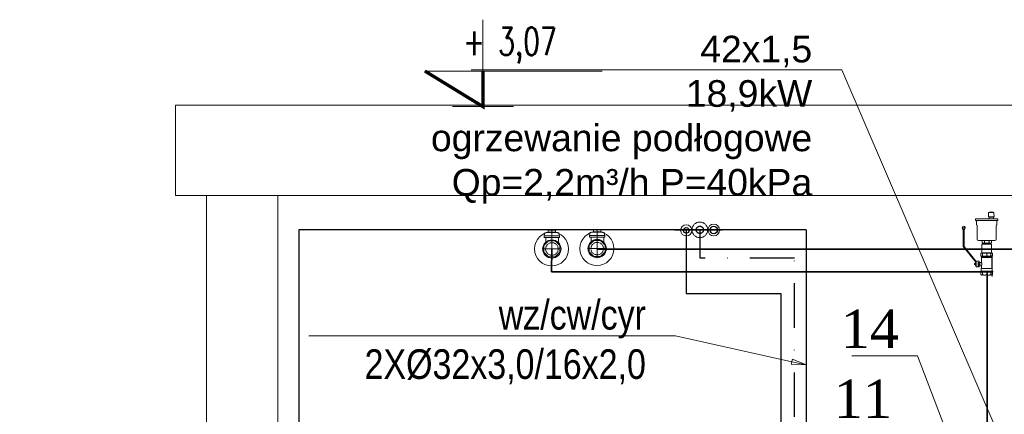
# Model space of a CAD drawing. Header units: centimetres. Extents: x -122 to 72759, y 3298 to 43172.
# Tile 208 of 243: x 31470 to 31802, y 17331 to 17465. Entities that reach past the tile are written whole.
import ezdxf
from ezdxf import colors
from ezdxf.entities.mleader import LeaderData, LeaderLine
from ezdxf.enums import TextEntityAlignment as Align
from ezdxf.lldxf.tags import DXFTag
from ezdxf.math import Vec2, Vec3

# ---------------------------------------------------------------- set-up
doc = ezdxf.new("R2010")
doc.units = ezdxf.units.CM
doc.header["$MEASUREMENT"] = 0
for name, pattern in [('CIEPťA_WODA', [60, 30, -15, 0, -15]), ('DASHDOT', [25.4, 12.7, -6.35, 0, -6.35]), ('HIDDEN', [0.375, 0.25, -0.125])]:
    doc.linetypes.add(name, pattern=pattern)
doc.layers.get('0').update_dxf_attribs({"lineweight": 5})
for name, color, linetype, lineweight in [('0-WIDOSK', 7, 'Continuous', 5), ('CP_AXIS', 143, 'DASHDOT', 9), ('CP_DETAL', 33, 'Continuous', 9), ('CP_HIDDE', 203, 'HIDDEN', 9), ('IS_INSTAL_ P.POŻ', 154, 'HYDRANTx2', 50), ('IS_osie', 1, 'DASHDOT', 5), ('IS_Powrót', 5, 'DASH', 35), ('IS_Text_Odbiornikow_Therm', 7, 'Continuous', 5), ('IS_W_opisy', 7, 'Continuous', 5), ('IS_WOD_Cyrkulacja', 215, 'IS_cyrkulacja_V100', 30), ('IS_Woda-PODSTROPEM-WC', 11, 'CIEPťA_WODA', 30), ('IS_Woda-PODSTROPEM-WZ', 140, 'Continuous', 30), ('IS_Zasilanie', 1, 'SOLID', 35), ('PR-METKI', 7, 'Continuous', 5), ('widok', 7, 'Continuous', 5), ('ZZZ_Xref', 7, 'Continuous', 5)]:
    doc.layers.add(name, color=color, linetype=linetype, lineweight=lineweight)
doc.styles.add('Arial', font='arial.ttf', dxfattribs={"height": 450})
doc.styles.add('CP_ATTR', font='ROMANS.SHX')
doc.styles.add('IS_KS_wewn_opis', font='ARIALN.TTF', dxfattribs={"width": 0.8, "height": 18})
doc.styles.add('IS_SIMPLEX', font='simplex.shx', dxfattribs={"width": 0.7})
doc.styles.get("Standard").update_dxf_attribs({"font": 'ARIAL.TTF'})
tags = doc.linetypes.add('DASH', pattern=[15, 10, -5]).pattern_tags.tags
tags[6:7] = [DXFTag(74, 4), DXFTag(75, 0), DXFTag(340, '0'), DXFTag(46, 0.0), DXFTag(50, 0.0), DXFTag(44, 0.0), DXFTag(45, 0.0)]
tags[4:5] = [DXFTag(74, 4), DXFTag(75, 0), DXFTag(340, '0'), DXFTag(46, 0.0), DXFTag(50, 0.0), DXFTag(44, 0.0), DXFTag(45, 0.0)]
doc.linetypes.add('HYDRANTx2', pattern='A,25.4,-10.16,["H",Standard,S=5.08,R=0,X=0,Y=-2.54],-10.16', length=45.72)
doc.linetypes.add('IS_cyrkulacja_V100', pattern='A,25,-10,["~",IS_SIMPLEX,S=20,R=0,X=0,Y=-8.5],-25', length=60)
tags = doc.linetypes.add('SOLID', pattern=[10, 10, 0]).pattern_tags.tags
tags[6:7] = [DXFTag(74, 4), DXFTag(75, 0), DXFTag(340, '0'), DXFTag(46, 0.0), DXFTag(50, 0.0), DXFTag(44, 0.0), DXFTag(45, 0.0)]
tags[4:5] = [DXFTag(74, 4), DXFTag(75, 0), DXFTag(340, '0'), DXFTag(46, 0.0), DXFTag(50, 0.0), DXFTag(44, 0.0), DXFTag(45, 0.0)]

# ---------------------------------------------------------------- blocks, each defined once
blk = doc.blocks.new('A$C62ED3DEA')
at = {"layer": '0-WIDOSK', "const_width": 1}
blk.add_lwpolyline([(-17.56, 10.77), (0, 0), (0, 10.77)], dxfattribs=at)
at = {"layer": 'PR-METKI', "ltscale": 15}
for points in [[(0, 0), (0, 26.32)], [(0, 0), (-17.56, 10.77), (36.06, 10.77), (0, 10.77), (0, 0)], [(-9.25, 0), (9.25, 0)]]:
    blk.add_lwpolyline(points, dxfattribs=at)
blk = doc.blocks.new('G$CC701BD6B')
at = {"layer": 'widok'}
blk.add_lwpolyline([(-310.1, -341.39), (288.57, -341.39), (288.57, -371.91), (-310.1, -371.91)], close=True, dxfattribs=at)
at = {"layer": 'PR-METKI', "xscale": 1.115624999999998, "yscale": 1.115624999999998, "zscale": 1.115625, "rotation": 1.219350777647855e-06}
blk.add_blockref('A$C62ED3DEA', (-206.38, -341.91), dxfattribs=at)
at = {"layer": 'PR-METKI', "ltscale": 15, "insert": (-213.01, -327.38), "char_height": 9.3712, "width": 118.0062, "attachment_point": 7, "rotation": 0}
blk.add_mtext('{\\W0.7;\\Fromans|c238;+ 3,07}', dxfattribs=at)
blk = doc.blocks.new('Rh_zav141_dn32pn25aa_z50w2jh')
for p, q in [((-2.57, 4.44), (-2.37, 5.3)), ((-2.57, 3.87), (-2.57, 4.44)), ((-2.26, 3.87), (-2.57, 3.87)), ((2.57, 3.87), (-2.57, 3.87)), ((-2.26, 3.87), (-2.26, 2.1)), ((-1.92, 5.51), (1.92, 5.51)), ((-1.24, 6.4), (-1.24, 5.51)), ((1.24, 6.4), (-1.24, 6.4)), ((1.24, 6.4), (1.24, 5.51)), ((2.03, 3.87), (2.03, 2.32)), ((2.57, 4.44), (2.37, 5.3)), ((2.57, 3.87), (2.57, 4.44)), ((-1.12, 2.71), (-2.7, 1.12)), ((-2.7, 1.12), (-2.7, -1.11)), ((1.12, 2.7), (-1.12, 2.71)), ((2.7, 1.12), (1.12, 2.7)), ((2.7, -1.12), (2.7, 1.12)), ((-2.7, -1.11), (-1.12, -2.7)), ((-1.12, -2.7), (1.12, -2.7)), ((1.12, -2.7), (2.7, -1.12))]:
    blk.add_line(p, q)
blk.add_circle((0, 0), 3.08)
for centre, start_param, end_param in [((-1.92, 5.27), -1.570796, -0.127525), ((1.92, 5.27), -3.014068, -1.570796)]:
    blk.add_ellipse(centre, major_axis=(-0.45, 0), ratio=0.540748, start_param=start_param, end_param=end_param)
at = {"layer": 'CP_AXIS'}
for p, q in [((0, 3.24), (0, 6.4)), ((-3.24, 0), (3.24, 0)), ((0, -3.24), (0, 3.24))]:
    blk.add_line(p, q, dxfattribs=at)
at = {"layer": 'CP_DETAL'}
blk.add_line((2.57, 4.44), (-2.57, 4.44), dxfattribs=at)
at = {"layer": 'CP_HIDDE'}
blk.add_circle((0, 0), 2.12, dxfattribs=at)
at = {"linetype": 'ByBlock', "style": 'CP_ATTR', "flags": 9}
for tag in ['NAME', 'GROUP', 'NUMBER', 'PRODUCER', 'ARTICLE', 'PRODUCT-TYPE', 'ORDER-NO', 'CHARACTER', 'DN', 'PN', 'TEMPERATURE', 'FLOW', 'POWER', 'VOLTAGE', 'WEIGHT', 'OTHER']:
    blk.add_attdef(tag, text='', height=0.00005, dxfattribs=at).set_placement((-0.02, 0), align=Align.MIDDLE_LEFT)
blk = doc.blocks.new('_ClosedBlank')
at = {"color": 0, "linetype": 'ByBlock', "lineweight": -2}
for p, q in [((-1, 0.167), (0, 0)), ((-1, 0.167), (-1, -0.167)), ((0, 0), (-1, -0.167))]:
    blk.add_line(p, q, dxfattribs=at)
blk = doc.blocks.new('_Closed')
at = {"color": 0, "linetype": 'ByBlock', "lineweight": -2}
for p, q in [((-1, 0.167), (0, 0)), ((-1, 0.167), (-1, -0.167)), ((0, 0), (-1, -0.167)), ((0, 0), (-1, 0))]:
    blk.add_line(p, q, dxfattribs=at)
blk = doc.blocks.new('G$C5370C988')
at = {"layer": 'IS_W_opisy', "extrusion": (-1e-16, 1, 2e-16)}
for p, q in [((0.99, 35.28), (0.9, 33.06)), ((3.78, 35.53), (1.24, 35.53)), ((3.52, 35.58), (1.5, 35.58)), ((1.5, 35.53), (1.5, 35.58)), ((3.52, 35.53), (3.52, 35.58)), ((4.03, 35.28), (4.12, 33.06)), ((6.23, 30.91), (-6.38, 30.91)), ((5.98, 31.92), (-6.12, 31.92)), ((-5.87, 28.62), (-5.87, 30.91)), ((4.12, 33.06), (0.9, 33.06)), ((3.77, 32.8), (1.25, 32.8)), ((1.25, 31.92), (1.25, 32.8)), ((1.3, 32.8), (1.3, 33.06)), ((3.72, 32.8), (3.72, 33.06)), ((3.77, 31.92), (3.77, 32.8)), ((5.72, 28.62), (5.72, 30.91)), ((6.23, 30.91), (6.23, 31.67))]:
    blk.add_line(p, q, dxfattribs=at)
at = {"layer": 'IS_W_opisy'}
for p, q in [((-6.38, 31.67), (-6.38, 30.91)), ((2.97, 11.39), (2.97, -0.75))]:
    blk.add_line(p, q, dxfattribs=at)
at = {"layer": 'IS_W_opisy', "extrusion": (1e-16, 1, 2e-16)}
for p, q in [((-5.57, 28.21), (-5.8, 28.44)), ((-5.49, 20.33), (-5.49, 28.04)), ((5.35, 20.33), (5.35, 28.04)), ((5.42, 28.21), (5.65, 28.44)), ((-13.94, 26.73), (-12.31, 26.73)), ((-13.36, 25.22), (-13.94, 26.73)), ((-13.36, 26.05), (-13.36, 16.09)), ((-12.88, 25.22), (-12.31, 26.73)), ((-12.88, 26.05), (-12.88, 16.26)), ((-4.74, 19.57), (4.59, 19.57)), ((-2.76, 12.51), (-2.76, 17.55)), ((-2.76, 17.55), (2.61, 17.55)), ((-2.75, 19.57), (-2.75, 18.26)), ((-2.39, 18.06), (-2.75, 18.26)), ((-2.39, 18.06), (2.24, 18.06)), ((-2.15, 17.55), (-2.15, 18.06)), ((-1.41, 18.26), (-1.41, 19.57)), ((1.26, 18.26), (1.26, 19.57)), ((2.01, 17.55), (2.01, 18.06)), ((2.24, 18.06), (2.6, 18.26)), ((2.6, 18.26), (2.6, 19.57)), ((2.61, 12.51), (2.61, 17.55)), ((-13.36, 16.09), (-6.28, 7.24)), ((-12.88, 16.26), (-6.04, 7.71)), ((-3.4, 12.21), (-3.4, 10.94)), ((2.77, 12.51), (-2.92, 12.51)), ((-2.43, 12.21), (-2.43, 10.94)), ((-0.07, 12.21), (-0.07, 10.94)), ((2.28, 12.21), (2.28, 10.94)), ((3.26, 12.21), (3.26, 10.94)), ((-7.05, 5.97), (-7.05, 6.45)), ((-6.69, 6.45), (-7.05, 6.45)), ((-6.69, 5.97), (-7.05, 5.97)), ((-6.69, 6.63), (-6.32, 7.29)), ((-6.69, 5.79), (-6.69, 6.63)), ((-6.69, 5.79), (-6.03, 4.61)), ((-6.07, 7.74), (-6.03, 7.81)), ((-6.03, 4.61), (-6.03, 7.81)), ((-4.34, 7.81), (-6.03, 7.81)), ((-4.88, 4.61), (-4.88, 7.17)), ((-4.88, 7.17), (-3.03, 7.17)), ((-4.88, 6.54), (-4.34, 6.54)), ((-4.8, 6.02), (-4.8, 6.4)), ((-4.8, 6.4), (-3.83, 6.4)), ((-3.83, 6.02), (-4.8, 6.02)), ((-4.34, 4.61), (-4.34, 7.81)), ((-3.83, 6.4), (-3.83, 6.02)), ((-3.03, 10.64), (2.89, 10.64)), ((-3.03, 7.17), (-3.03, 10.64)), ((-3.03, 9.97), (2.89, 9.97)), ((-2.66, 10.46), (-2.66, 10.15)), ((-2.66, 10.46), (-0.25, 10.46)), ((-2.66, 10.15), (-0.25, 10.15)), ((-0.25, 9.97), (-0.25, 10.64)), ((0.11, 10.64), (0.11, 9.97)), ((0.11, 10.46), (2.52, 10.46)), ((0.11, 10.15), (2.52, 10.15)), ((2.52, 10.15), (2.52, 10.46)), ((2.89, 3.64), (2.89, 10.64)), ((-6.03, 4.61), (-4.34, 4.61)), ((-4.88, 5.24), (-3.03, 5.24)), ((-3.49, 2.13), (3.34, 2.13)), ((-3.49, 1.53), (-3.49, 2.13)), ((-3.49, 1.53), (3.34, 1.53)), ((-3.4, 0.21), (-3.4, 1.53)), ((-3.24, 3.64), (3.09, 3.64)), ((-3.24, 2.13), (-3.24, 3.64)), ((-3.03, 3.64), (-3.03, 5.24)), ((-2.43, 0.21), (-2.43, 1.53)), ((-0.07, 0.21), (-0.07, 1.53)), ((2.28, 0.21), (2.28, 1.53)), ((3.09, 2.13), (3.09, 3.64)), ((3.26, 0.21), (3.26, 1.53)), ((3.34, 1.53), (3.34, 2.13))]:
    blk.add_line(p, q, dxfattribs=at)
at = {"layer": 'IS_W_opisy'}
for centre, radius, start, end in [((1.24, 35.27), 0.252, 90, 177.7094), ((3.78, 35.27), 0.252, 2.2906, 90), ((-6.12, 31.67), 0.252, 90, 180), ((-5.62, 28.62), 0.252, 180, 225), ((-5.75, 28.04), 0.252, 0, 45), ((5.6, 28.04), 0.252, 135, 180), ((5.47, 28.62), 0.252, 315, 0), ((5.98, 31.67), 0.252, 0, 90), ((-13.12, 26.82), 0.821, 353.937, 186.063), ((-4.74, 20.33), 0.756, 180, 270), ((4.59, 20.33), 0.756, 270, 0), ((-2.92, 11.97), 0.539, 90, 153.7816), ((2.77, 11.97), 0.539, 26.2184, 90), ((-2.92, 11.18), 0.539, 206.2184, 270), ((2.77, 11.18), 0.539, 270, 333.7816), ((-2.92, 0.44), 0.539, 206.2184, 270), ((2.77, 0.44), 0.539, 270, 333.7816)]:
    blk.add_arc(centre, radius, start, end, dxfattribs=at)
for points, weights in [([(-13.36, 26.05), (-13.12, 25.78), (-12.88, 26.05)], [1.15300424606, 1.2785244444, 1.15300424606]), ([(-2.75, 18.26), (-2.39, 18.06), (-2.08, 18.06)], [1, 1.0379548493, 1]), ([(-2.08, 18.06), (-1.77, 18.06), (-1.41, 18.26)], [1, 1.0379548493, 1]), ([(-1.41, 18.26), (-0.69, 18.06), (-0.07, 18.06)], [1, 1.0379548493, 1]), ([(-0.07, 18.06), (0.55, 18.06), (1.26, 18.26)], [1, 1.0379548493, 1]), ([(1.26, 18.26), (1.62, 18.06), (1.93, 18.06)], [1, 1.0379548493, 1]), ([(1.93, 18.06), (2.24, 18.06), (2.6, 18.26)], [1, 1.0379548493, 1]), ([(-6.28, 7.24), (-6.18, 7.44), (-6.04, 7.71)], [1.27416065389, 1.15102465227, 1.00924370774]), ([(-3.03, 10.64), (-2.88, 10.56), (-2.75, 10.5)], [1, 1.00159148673, 1.00081353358]), ([(-2.75, 10.11), (-2.88, 10.04), (-3.03, 9.97)], [1.00081353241, 1.00159148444, 1]), ([(-2.75, 10.5), (-2.71, 10.48), (-2.66, 10.46)], [1.00081353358, 1.00054642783, 1]), ([(-2.66, 10.15), (-2.71, 10.13), (-2.75, 10.11)], [1, 1.00054642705, 1.00081353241]), ([(2.52, 10.46), (2.56, 10.48), (2.61, 10.5)], [1, 1.00054642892, 1.0008135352]), ([(2.61, 10.11), (2.56, 10.13), (2.52, 10.15)], [1.00081354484, 1.00054643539, 1]), ([(2.61, 10.5), (2.74, 10.56), (2.88, 10.64)], [1.0008135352, 1.0015914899, 1]), ([(2.88, 9.97), (2.74, 10.04), (2.61, 10.11)], [1, 1.00159150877, 1.00081354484])]:
    blk.add_rational_spline(points, weights, degree=2, dxfattribs=at)
for points, knots in [([(-2.43, 12.21), (-2.45, 12.26), (-2.48, 12.29), (-2.57, 12.38), (-2.64, 12.41), (-2.78, 12.45), (-2.85, 12.46), (-2.92, 12.46), (-2.98, 12.46), (-3.05, 12.45), (-3.19, 12.41), (-3.26, 12.38), (-3.35, 12.29), (-3.38, 12.26), (-3.4, 12.21)], [-0.4931587, -0.4931587, -0.4931587, -0.4931587, -0.4056216, -0.4056216, -0.2028108, -0.2028108, 0, 0, 0, 0.2028108, 0.2028108, 0.4056216, 0.4056216, 0.4931587, 0.4931587, 0.4931587, 0.4931587]), ([(-0.07, 12.21), (-0.13, 12.26), (-0.2, 12.29), (-0.41, 12.38), (-0.58, 12.41), (-0.92, 12.45), (-1.09, 12.46), (-1.25, 12.46), (-1.41, 12.46), (-1.58, 12.45), (-1.92, 12.41), (-2.09, 12.38), (-2.3, 12.29), (-2.37, 12.26), (-2.43, 12.21)], [-0.4931587, -0.4931587, -0.4931587, -0.4931587, -0.4056216, -0.4056216, -0.2028108, -0.2028108, 0, 0, 0, 0.2028108, 0.2028108, 0.4056216, 0.4056216, 0.4931587, 0.4931587, 0.4931587, 0.4931587]), ([(2.28, 12.21), (2.23, 12.26), (2.15, 12.29), (1.94, 12.38), (1.77, 12.41), (1.43, 12.45), (1.26, 12.46), (1.1, 12.46), (0.95, 12.46), (0.77, 12.45), (0.43, 12.41), (0.26, 12.38), (0.05, 12.29), (-0.02, 12.26), (-0.07, 12.21)], [-0.4931587, -0.4931587, -0.4931587, -0.4931587, -0.4056216, -0.4056216, -0.2028108, -0.2028108, 0, 0, 0, 0.2028108, 0.2028108, 0.4056216, 0.4056216, 0.4931587, 0.4931587, 0.4931587, 0.4931587]), ([(3.26, 12.21), (3.23, 12.26), (3.2, 12.29), (3.12, 12.38), (3.05, 12.41), (2.9, 12.45), (2.83, 12.46), (2.77, 12.46), (2.7, 12.46), (2.63, 12.45), (2.49, 12.41), (2.42, 12.38), (2.33, 12.29), (2.3, 12.26), (2.28, 12.21)], [-0.4931587, -0.4931587, -0.4931587, -0.4931587, -0.4056216, -0.4056216, -0.2028108, -0.2028108, 0, 0, 0, 0.2028108, 0.2028108, 0.4056216, 0.4056216, 0.4931587, 0.4931587, 0.4931587, 0.4931587]), ([(-3.4, 10.94), (-3.38, 10.89), (-3.35, 10.85), (-3.26, 10.76), (-3.19, 10.73), (-3.05, 10.69), (-2.98, 10.69), (-2.85, 10.69), (-2.78, 10.69), (-2.64, 10.73), (-2.57, 10.76), (-2.48, 10.85), (-2.45, 10.89), (-2.43, 10.94)], [0.7075748, 0.7075748, 0.7075748, 0.7075748, 0.7951119, 0.7951119, 0.9979227, 0.9979227, 1.2007335, 1.2007335, 1.4035443, 1.4035443, 1.6063552, 1.6063552, 1.6938922, 1.6938922, 1.6938922, 1.6938922]), ([(-2.87, 6.21), (-2.87, 6.33), (-2.88, 6.46), (-2.91, 6.7), (-2.93, 6.81), (-2.97, 6.98), (-2.99, 7.05), (-3.02, 7.15), (-3.03, 7.17), (-3.03, 7.17)], [0, 0, 0, 0, 0.1456149, 0.1456149, 0.2912298, 0.2912298, 0.4367826, 0.4367826, 0.5823355, 0.5823355, 0.5823355, 0.5823355]), ([(-3.03, 5.24), (-3.03, 5.24), (-3.02, 5.27), (-2.99, 5.37), (-2.97, 5.44), (-2.93, 5.61), (-2.91, 5.72), (-2.88, 5.96), (-2.87, 6.09), (-2.87, 6.21)], [1.7470064, 1.7470064, 1.7470064, 1.7470064, 1.8925593, 1.8925593, 2.0381121, 2.0381121, 2.183727, 2.183727, 2.3293419, 2.3293419, 2.3293419, 2.3293419]), ([(-2.43, 10.94), (-2.37, 10.89), (-2.3, 10.85), (-2.09, 10.76), (-1.92, 10.73), (-1.58, 10.69), (-1.41, 10.69), (-1.09, 10.69), (-0.92, 10.69), (-0.58, 10.73), (-0.41, 10.76), (-0.2, 10.85), (-0.13, 10.89), (-0.07, 10.94)], [0.7075748, 0.7075748, 0.7075748, 0.7075748, 0.7951119, 0.7951119, 0.9979227, 0.9979227, 1.2007335, 1.2007335, 1.4035443, 1.4035443, 1.6063552, 1.6063552, 1.6938922, 1.6938922, 1.6938922, 1.6938922]), ([(-0.07, 10.94), (-0.02, 10.89), (0.05, 10.85), (0.26, 10.76), (0.43, 10.73), (0.77, 10.69), (0.95, 10.69), (1.26, 10.69), (1.43, 10.69), (1.77, 10.73), (1.94, 10.76), (2.15, 10.85), (2.23, 10.89), (2.28, 10.94)], [0.7075748, 0.7075748, 0.7075748, 0.7075748, 0.7951119, 0.7951119, 0.9979227, 0.9979227, 1.2007335, 1.2007335, 1.4035443, 1.4035443, 1.6063552, 1.6063552, 1.6938922, 1.6938922, 1.6938922, 1.6938922]), ([(2.28, 10.94), (2.3, 10.89), (2.33, 10.85), (2.42, 10.76), (2.49, 10.73), (2.63, 10.69), (2.7, 10.69), (2.83, 10.69), (2.9, 10.69), (3.05, 10.73), (3.12, 10.76), (3.2, 10.85), (3.23, 10.89), (3.26, 10.94)], [0.7075748, 0.7075748, 0.7075748, 0.7075748, 0.7951119, 0.7951119, 0.9979227, 0.9979227, 1.2007335, 1.2007335, 1.4035443, 1.4035443, 1.6063552, 1.6063552, 1.6938922, 1.6938922, 1.6938922, 1.6938922]), ([(-3.4, 0.21), (-3.38, 0.16), (-3.35, 0.12), (-3.26, 0.03), (-3.19, 0), (-3.05, -0.04), (-2.98, -0.04), (-2.85, -0.04), (-2.78, -0.04), (-2.64, 0), (-2.57, 0.03), (-2.48, 0.12), (-2.45, 0.16), (-2.43, 0.21)], [0.7075748, 0.7075748, 0.7075748, 0.7075748, 0.7951119, 0.7951119, 0.9979227, 0.9979227, 1.2007335, 1.2007335, 1.4035443, 1.4035443, 1.6063552, 1.6063552, 1.6938922, 1.6938922, 1.6938922, 1.6938922]), ([(-2.43, 0.21), (-2.37, 0.16), (-2.3, 0.12), (-2.09, 0.03), (-1.92, 0), (-1.58, -0.04), (-1.41, -0.04), (-1.09, -0.04), (-0.92, -0.04), (-0.58, 0), (-0.41, 0.03), (-0.2, 0.12), (-0.13, 0.16), (-0.07, 0.21)], [0.7075748, 0.7075748, 0.7075748, 0.7075748, 0.7951119, 0.7951119, 0.9979227, 0.9979227, 1.2007335, 1.2007335, 1.4035443, 1.4035443, 1.6063552, 1.6063552, 1.6938922, 1.6938922, 1.6938922, 1.6938922]), ([(-0.07, 0.21), (-0.02, 0.16), (0.05, 0.12), (0.26, 0.03), (0.43, 0), (0.77, -0.04), (0.95, -0.04), (1.26, -0.04), (1.43, -0.04), (1.77, 0), (1.94, 0.03), (2.15, 0.12), (2.23, 0.16), (2.28, 0.21)], [0.7075748, 0.7075748, 0.7075748, 0.7075748, 0.7951119, 0.7951119, 0.9979227, 0.9979227, 1.2007335, 1.2007335, 1.4035443, 1.4035443, 1.6063552, 1.6063552, 1.6938922, 1.6938922, 1.6938922, 1.6938922]), ([(2.28, 0.21), (2.3, 0.16), (2.33, 0.12), (2.42, 0.03), (2.49, 0), (2.63, -0.04), (2.7, -0.04), (2.83, -0.04), (2.9, -0.04), (3.05, 0), (3.12, 0.03), (3.2, 0.12), (3.23, 0.16), (3.26, 0.21)], [0.7075748, 0.7075748, 0.7075748, 0.7075748, 0.7951119, 0.7951119, 0.9979227, 0.9979227, 1.2007335, 1.2007335, 1.4035443, 1.4035443, 1.6063552, 1.6063552, 1.6938922, 1.6938922, 1.6938922, 1.6938922])]:
    blk.add_open_spline(points, degree=3, knots=knots, dxfattribs=at)

msp = doc.modelspace()

# ---------------------------------------------------------------- linework, layer by layer
for centre in [(31649.32989, 17387.21606), (31664.61526, 17387.34238)]:
    msp.add_circle(centre, 5.73442)
at = {"layer": 'IS_INSTAL_ P.POŻ', "lineweight": 5, "ltscale": 30}
for centre, radius in [((31694.75745, 17393.49797), 1.90266), ((31699.32905, 17393.67699), 2.64053), ((31704.03261, 17393.63232), 1.96875)]:
    msp.add_circle(centre, radius, dxfattribs=at)
at = {"layer": 'IS_osie', "ltscale": 10}
msp.add_line((31706.83591, 17393.6156), (31690.8237, 17393.54023), dxfattribs=at)
at = {"layer": 'IS_Powrót'}
for p, q in [((31649.32989, 17379.45973), (31649.42635, 17387.21606)), ((31796.20601, 17379.4582), (31649.32989, 17379.45973)), ((31796.20601, 17208.79558), (31796.20601, 17379.4582))]:
    msp.add_line(p, q, dxfattribs=at)
at = {"layer": 'IS_WOD_Cyrkulacja', "color": 6, "ltscale": 0.5}
for p, q in [((31694.75745, 17393.49797), (31694.75745, 17372.20422)), ((31694.75745, 17372.20422), (31726.65716, 17372.20422)), ((31726.65716, 17372.20422), (31726.65716, 17294.82815))]:
    msp.add_line(p, q, dxfattribs=at)
msp.add_circle((31694.75745, 17393.49797), 0.95572, dxfattribs=at)
at = {"layer": 'IS_Woda-PODSTROPEM-WC', "ltscale": 0.5}
msp.add_lwpolyline([(31724.51726, 17240.21189), (31731.24095, 17240.21189), (31731.24095, 17384.05808), (31699.38653, 17384.05808), (31699.38653, 17393.58054)], dxfattribs=at)
at = {"layer": 'IS_Woda-PODSTROPEM-WC'}
msp.add_circle((31699.32905, 17393.67699), 1.21606, dxfattribs=at)
at = {"layer": 'IS_Woda-PODSTROPEM-WZ'}
for p, q in [((31735.24458, 17393.63232), (31564.01216, 17393.63232)), ((31564.01216, 17393.63232), (31564.01216, 17252.95344)), ((31735.24458, 17393.63232), (31735.24458, 17134.3197))]:
    msp.add_line(p, q, dxfattribs=at)
msp.add_circle((31704.03261, 17393.63232), 1.25602, dxfattribs=at)
at = {"layer": 'IS_Zasilanie'}
msp.add_lwpolyline([(31813.3144, 17236.26449), (31813.3144, 17387.15912), (31664.71173, 17387.15912)], dxfattribs=at)
at = {"layer": 'ZZZ_Xref'}
msp.add_lwpolyline([(31556.95846, 17128.85237), (31532.9004, 17128.85237), (31532.9004, 17405.29046), (31556.95846, 17405.29046)], close=True, dxfattribs=at)

# ---------------------------------------------------------------- block references
at = {"xscale": 0.595818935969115, "yscale": 0.595818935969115, "zscale": 0.595818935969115}
msp.add_blockref('G$C5370C988', (31796.15337, 17378.41723), dxfattribs=at)
at = {"xscale": -1}
for p in [(31649.42635, 17387.21606), (31664.71173, 17387.34238)]:
    msp.add_blockref('Rh_zav141_dn32pn25aa_z50w2jh', p, dxfattribs=at)
at = {"layer": 'ZZZ_Xref'}
msp.add_blockref('G$CC701BD6B', (31832.55871, 17777.1956), dxfattribs=at)

# ---------------------------------------------------------------- leaders
at = {"layer": 'IS_Text_Odbiornikow_Therm', "lineweight": 5}
ml = msp.add_multileader_mtext('Standard', dxfattribs=at)
ml.set_content('{\\W1;\\fArial|b0|i0|c238|p0;42x1,5\\P18,9kW\\Pogrzewanie podłogowe\\PQp=2,2m³/h P=40kPa}', color=256, style='IS_KS_wewn_opis')
ml.set_leader_properties(color=256, linetype='ByLayer', lineweight=-1)
ml.set_arrow_properties(name='CLOSEDBLANK')
ml.build(insert=Vec2(0, 0))
ml.multileader.update_dxf_attribs({"text_left_attachment_type": 6, "text_right_attachment_type": 6, "arrow_head_size": 10})
ctx = ml.context
ctx.base_point, ctx.char_height, ctx.arrow_head_size, ctx.plane_origin = Vec3(31607.55759, 17447.69456), 9, 10, Vec3(31601.0536, 17351.53983)
ctx.left_attachment, ctx.right_attachment, ctx.text_align_type = 6, 6, 2
notes = []
notes.append((ctx, [(1, (1, 1, 0), (31747.23358, 17447.69456), (-1, 0), 8, [(0, [(31809.7674, 17302.00039)], 0, [])])]))
ctx.mtext.insert, ctx.mtext.alignment, ctx.mtext.flow_direction = Vec3(31737.23358, 17459.23003), 3, 5
ml = msp.add_multileader_mtext('Standard', dxfattribs=at)
ml.set_content('{\\W1;\\fTimes New Roman|b0|i0|c0|p0;14}', color=256, style='IS_KS_wewn_opis')
ml.set_leader_properties(color=256, linetype='ByLayer', lineweight=-1)
ml.set_arrow_properties(name='CLOSEDBLANK')
ml.build(insert=Vec2(0, 0))
ml.multileader.update_dxf_attribs({"text_left_attachment_type": 6, "text_right_attachment_type": 6, "dogleg_length": 5.01811, "arrow_head_size": 6.27263})
ctx = ml.context
ctx.base_point, ctx.char_height, ctx.arrow_head_size, ctx.landing_gap_size, ctx.plane_origin = Vec3(31748.96413, 17351.15867), 13, 6.27263, 1.25453, Vec3(31610.58708, 17289.01861)
ctx.left_attachment, ctx.right_attachment, ctx.text_align_type = 6, 6, 2
notes.append((ctx, [(1, (1, 1, 0), (31772.77175, 17351.15867), (-1, 0), 5.01811, [(0, [(31796.20601, 17289.85888)], 0, [])])]))
ctx.mtext.insert, ctx.mtext.alignment, ctx.mtext.flow_direction = Vec3(31766.49912, 17366.75867), 3, 5
ml = msp.add_multileader_mtext('Standard', dxfattribs=at)
ml.set_content('{\\W1;\\fTimes New Roman|b0|i0|c0|p0;11}', color=256, style='IS_KS_wewn_opis')
ml.set_leader_properties(color=256, linetype='ByLayer', lineweight=-1)
ml.set_arrow_properties(name='CLOSEDBLANK')
ml.build(insert=Vec2(0, 0))
ml.multileader.update_dxf_attribs({"text_left_attachment_type": 6, "text_right_attachment_type": 6, "dogleg_length": 5.01811, "arrow_head_size": 6.27263})
ctx = ml.context
ctx.base_point, ctx.char_height, ctx.arrow_head_size, ctx.landing_gap_size, ctx.plane_origin = Vec3(31748.30281, 17327.52071), 13, 6.27263, 1.25453, Vec3(31687.77453, 17249.65365)
ctx.left_attachment, ctx.right_attachment, ctx.text_align_type = 6, 6, 2
notes.append((ctx, [(1, (1, 1, 0), (31770.43271, 17327.52071), (-1, 0), 5.01811, [(0, [(31770.76299, 17273.79505)], 0, [])])]))
ctx.mtext.insert, ctx.mtext.alignment, ctx.mtext.flow_direction = Vec3(31764.16007, 17343.12071), 3, 5
at = {"layer": 'IS_W_opisy'}
ml = msp.add_multileader_mtext('Standard', dxfattribs=at)
ml.set_content('{\\fArial Narrow|b0|i0|c238|p34;wz/cw/cyr\\P2X%%C32x3,0/16x2,0}', color=256, style='Arial')
ml.set_leader_properties(color=256, linetype='ByLayer', lineweight=-1)
ml.set_arrow_properties(name='CLOSED')
ml.build(insert=Vec2(0, 0))
ml.multileader.update_dxf_attribs({"text_left_attachment_type": 6, "text_right_attachment_type": 6, "arrow_head_size": 5})
ctx = ml.context
ctx.base_point, ctx.char_height, ctx.arrow_head_size, ctx.plane_origin = Vec3(31585.11204, 17357.84767, -1.1), 10, 5, Vec3(31687.36024, 17552.67275, -1.1)
ctx.left_attachment, ctx.right_attachment, ctx.text_align_type = 6, 6, 2
notes.append((ctx, [(0, (1, 1, 0), (31691.1366, 17357.84767, -1.1), (-1, 0), 8, [(0, [(31735.24458, 17348.06502, -1.1)], 0, [])])]))
ctx.mtext.insert, ctx.mtext.width, ctx.mtext.alignment, ctx.mtext.flow_direction = Vec3(31681.1366, 17369.99637, -1.1), 211.2303974, 3, 5
for ctx, leaders in notes:
    for number, flags, end, landing, length, lines in leaders:
        leader = LeaderData()
        leader.index, (leader.has_last_leader_line, leader.has_dogleg_vector, leader.attachment_direction) = number, flags
        leader.last_leader_point, leader.dogleg_vector, leader.dogleg_length = Vec3(end), Vec3(landing), length
        for number, points, colour, breaks in lines:
            line = LeaderLine()
            line.index, line.vertices, line.color, line.breaks = number, Vec3.list(points), colors.encode_raw_color(colour), breaks
            leader.lines.append(line)
        ctx.leaders.append(leader)

doc.saveas('drawing.dxf')
